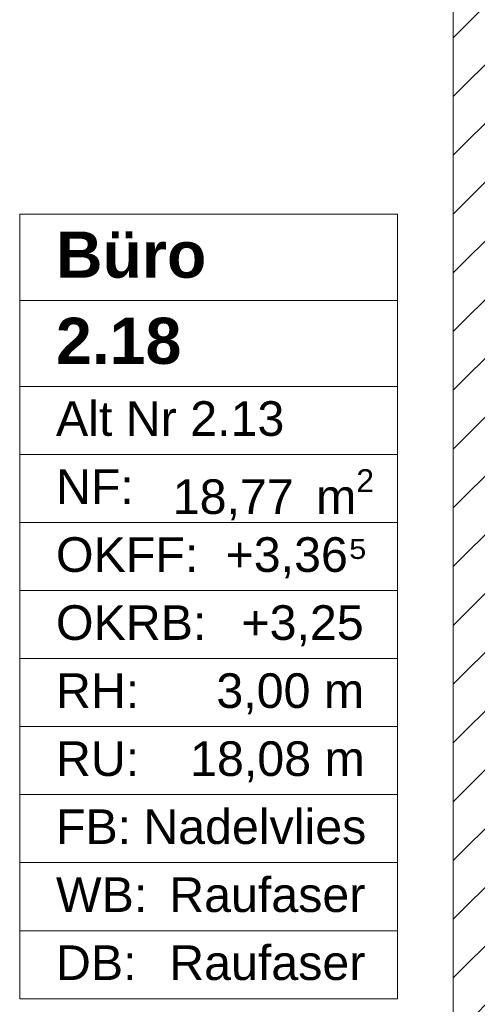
# Model space of a CAD drawing. Header units: metres. Extents: x -3.6 to 85.2, y -11 to 16.8.
# Tile 132 of 183: x 13.9 to 14.9, y 0.9 to 3.1. Entities that reach past the tile are written whole.
import ezdxf

# ---------------------------------------------------------------- set-up
doc = ezdxf.new("R2010")
doc.units = ezdxf.units.M
doc.header["$MEASUREMENT"] = 0
doc.linetypes.add('Wipeout_Contour', pattern=[1, 0, -1])
doc.layers.add('605 - Struktur.Wand Innen', color=7, linetype='Continuous')
doc.layers.add('Neubau_401 - Zone.Raum_ Raumbegrenzung_ Whg.', color=7, linetype='Continuous')
doc.styles.add('ERSTELLTER_STIL_1', font='txt')
doc.styles.add('ERSTELLTER_STIL_2', font='txt')

msp = doc.modelspace()

# ---------------------------------------------------------------- linework, layer by layer
at = {"layer": 'Neubau_401 - Zone.Raum_ Raumbegrenzung_ Whg.', "color": 1, "linetype": 'Continuous', "lineweight": 9}
for p, q in [((14.7392, 2.6408), (13.9204, 2.6408)), ((13.9204, 2.6408), (13.9204, 0.9417)), ((13.9204, 2.6408), (14.7392, 2.6408)), ((13.9204, 2.4542), (13.9204, 2.6408)), ((14.7392, 0.9417), (14.7392, 2.6408)), ((14.7392, 2.6408), (14.7392, 2.4542)), ((14.7392, 2.4542), (13.9204, 2.4542)), ((13.9204, 2.4542), (14.7392, 2.4542)), ((13.9204, 2.2676), (13.9204, 2.4542)), ((14.7392, 2.4542), (14.7392, 2.2676)), ((14.7392, 2.2676), (13.9204, 2.2676)), ((13.9204, 2.2676), (14.7392, 2.2676)), ((13.9204, 2.1203), (13.9204, 2.2676)), ((14.7392, 2.2676), (14.7392, 2.1203)), ((14.7392, 2.1203), (13.9204, 2.1203)), ((13.9204, 2.1203), (14.7392, 2.1203)), ((13.9204, 1.973), (13.9204, 2.1203)), ((14.7392, 2.1203), (14.7392, 1.973)), ((14.7392, 1.973), (13.9204, 1.973)), ((13.9204, 1.973), (14.7392, 1.973)), ((13.9204, 1.8256), (13.9204, 1.973)), ((14.7392, 1.973), (14.7392, 1.8256)), ((14.7392, 1.8256), (13.9204, 1.8256)), ((13.9204, 1.8256), (14.7392, 1.8256)), ((13.9204, 1.6783), (13.9204, 1.8256)), ((14.7392, 1.8256), (14.7392, 1.6783)), ((14.7392, 1.6783), (13.9204, 1.6783)), ((13.9204, 1.6783), (14.7392, 1.6783)), ((13.9204, 1.531), (13.9204, 1.6783)), ((14.7392, 1.6783), (14.7392, 1.531)), ((14.7392, 1.531), (13.9204, 1.531)), ((13.9204, 1.531), (14.7392, 1.531)), ((13.9204, 1.3837), (13.9204, 1.531)), ((14.7392, 1.531), (14.7392, 1.3837)), ((14.7392, 1.3837), (13.9204, 1.3837)), ((13.9204, 1.3837), (14.7392, 1.3837)), ((13.9204, 1.2364), (13.9204, 1.3837)), ((14.7392, 1.3837), (14.7392, 1.2364)), ((14.7392, 1.2364), (13.9204, 1.2364)), ((13.9204, 1.2364), (14.7392, 1.2364)), ((13.9204, 1.089), (13.9204, 1.2364)), ((14.7392, 1.2364), (14.7392, 1.089)), ((14.7392, 1.089), (13.9204, 1.089)), ((13.9204, 1.089), (14.7392, 1.089)), ((13.9204, 0.9417), (13.9204, 1.089)), ((14.7392, 1.089), (14.7392, 0.9417)), ((13.9204, 0.9417), (14.7392, 0.9417)), ((14.7392, 0.9417), (13.9204, 0.9417))]:
    msp.add_line(p, q, dxfattribs=at)

# ---------------------------------------------------------------- texts
at = {"layer": 'Neubau_401 - Zone.Raum_ Raumbegrenzung_ Whg.', "color": 7, "lineweight": 9, "attachment_point": 1}
for s, insert, char_height, style in [('\\A1;{\\pqj;\\pt0;\\fArial|b1|i0|c0|p38;}', (14.6607, 2.6261), 0.1, 'ERSTELLTER_STIL_1'), ('\\A1;{\\pqj;\\pt0;\\fArial|b1|i0|c0|p38;Büro}', (13.999, 2.6032), 0.1, 'ERSTELLTER_STIL_1'), ('\\A1;{\\pqj;\\pt0;\\fArial|b1|i0|c0|p38;}', (14.6607, 2.4395), 0.1, 'ERSTELLTER_STIL_1'), ('\\A1;{\\pql;\\pt0;\\fArial|b1|i0|c0|p38;2.18}', (13.999, 2.4166), 0.1, 'ERSTELLTER_STIL_1'), ('\\A1;{\\pqj;\\pt0;\\fArial|b0|i0|c0|p38;Alt Nr 2.13}', (13.999, 2.2357), 0.075, 'ERSTELLTER_STIL_2'), ('\\A1;{\\pqj;\\pt0;\\fArial|b0|i0|c0|p38;}', (14.6607, 2.2529), 0.075, 'ERSTELLTER_STIL_2'), ('\\A1;{\\pqj;\\pt0;\\fArial|b0|i0|c0|p38;NF: }', (13.999, 2.0884), 0.075, 'ERSTELLTER_STIL_2'), ('\\A1;{\\pql;\\pt0,0.05;\\fArial|b0|i0|c0|p38;18,77\\fArial|b0|i0|c0|p38;\\A1{\\H.66x;\\S^  ;}\\fArial|b0|i0|c0|p38; m\\fArial|b0|i0|c0|p38;\\A1{\\H.66x;\\S2^  ;}}', (14.2521, 2.0884), 0.075, 'ERSTELLTER_STIL_2'), ('\\A1;{\\pqj;\\pt0;\\fArial|b0|i0|c0|p38;OKFF: }', (13.999, 1.9411), 0.075, 'ERSTELLTER_STIL_2'), ('\\A1;{\\pqj;\\pt0;\\fArial|b0|i0|c0|p38;+3,36⁵}', (14.3665, 1.9411), 0.075, 'ERSTELLTER_STIL_2'), ('\\A1;{\\pqj;\\pt0;\\fArial|b0|i0|c0|p38;OKRB: }', (13.999, 1.7938), 0.075, 'ERSTELLTER_STIL_2'), ('\\A1;{\\pqj;\\pt0;\\fArial|b0|i0|c0|p38;+3,25}', (14.4008, 1.7938), 0.075, 'ERSTELLTER_STIL_2'), ('\\A1;{\\pqj;\\pt0;\\fArial|b0|i0|c0|p38;RH: }', (13.999, 1.6464), 0.075, 'ERSTELLTER_STIL_2'), ('\\A1;{\\pqj;\\pt0;\\fArial|b0|i0|c0|p38;3,00 m}', (14.3466, 1.6464), 0.075, 'ERSTELLTER_STIL_2'), ('\\A1;{\\pqj;\\pt0;\\fArial|b0|i0|c0|p38;RU: }', (13.999, 1.4991), 0.075, 'ERSTELLTER_STIL_2'), ('\\A1;{\\pqj;\\pt0;\\fArial|b0|i0|c0|p38;18,08 m}', (14.2897, 1.4991), 0.075, 'ERSTELLTER_STIL_2'), ('\\A1;{\\pqj;\\pt0;\\fArial|b0|i0|c0|p38;FB: }', (13.999, 1.3518), 0.075, 'ERSTELLTER_STIL_2'), ('\\A1;{\\pqj;\\pt0;\\fArial|b0|i0|c0|p38;Nadelvlies}', (14.1882, 1.3518), 0.075, 'ERSTELLTER_STIL_2'), ('\\A1;{\\pqj;\\pt0;\\fArial|b0|i0|c0|p38;WB: }', (13.999, 1.2045), 0.075, 'ERSTELLTER_STIL_2'), ('\\A1;{\\pqj;\\pt0;\\fArial|b0|i0|c0|p38;Raufaser}', (14.2444, 1.2045), 0.075, 'ERSTELLTER_STIL_2'), ('\\A1;{\\pqj;\\pt0;\\fArial|b0|i0|c0|p38;DB: }', (13.999, 1.0572), 0.075, 'ERSTELLTER_STIL_2'), ('\\A1;{\\pqj;\\pt0;\\fArial|b0|i0|c0|p38;Raufaser}', (14.2444, 1.0572), 0.075, 'ERSTELLTER_STIL_2')]:
    msp.add_mtext(s, dxfattribs=dict(at, insert=insert, char_height=char_height, style=style))

# ---------------------------------------------------------------- wipeouts: each hides what was drawn before it
at = {"color": 254, "linetype": 'Wipeout_Contour', "lineweight": 0, "ltscale": 61.464205}
msp.add_wipeout([(15.02, 5.1), (14.86, 5.1), (14.86, 0.7), (15.02, 0.7)], dxfattribs=at).dxf.layer = '605 - Struktur.Wand Innen'

# ---------------------------------------------------------------- next in the draw order: hatches: boundary and pattern name
at = {"layer": '605 - Struktur.Wand Innen', "linetype": 'Continuous', "lineweight": 0, "true_color": 0x000000}
h = msp.add_hatch(dxfattribs=at)
h.set_pattern_fill('MW_Ziegel_0001', color=18, style=0, pattern_type=2)
h.set_pattern_definition([(45, (0, 0), (-0.0636396, 0.0636396), [])])
h.paths.add_polyline_path([(15.02, 5.1), (14.86, 5.1), (14.86, 0.7), (15.02, 0.7)])

# ---------------------------------------------------------------- next in the draw order: linework, layer by layer
at = {"layer": '605 - Struktur.Wand Innen', "color": 7, "linetype": 'Continuous', "lineweight": 18, "flags": 128}
msp.add_lwpolyline([(14.86, 5.1), (14.86, 0.7)], dxfattribs=at)

doc.saveas('drawing.dxf')
